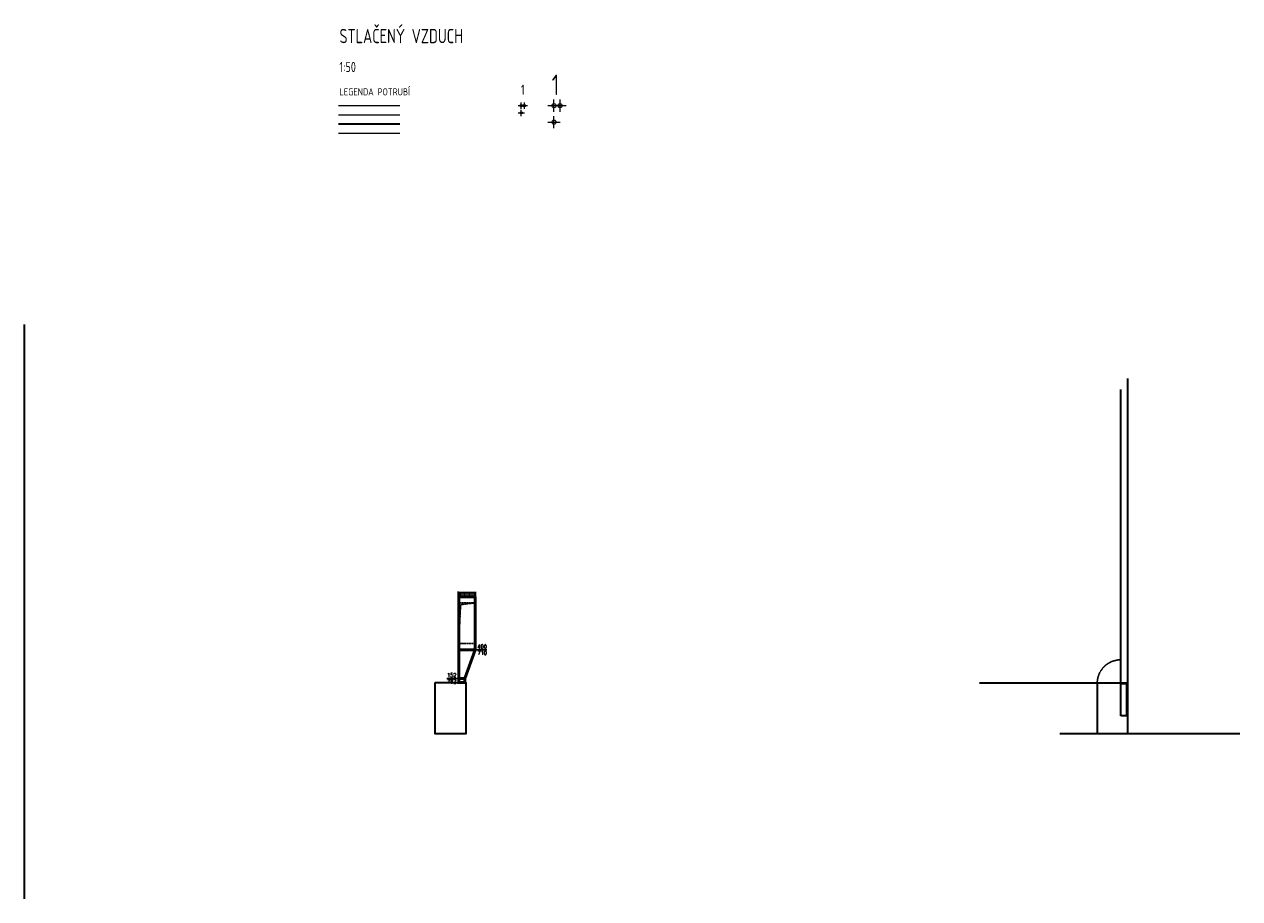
# Model space of a CAD drawing. Header units: millimetres. Extents: x 295996 to 512960, y -33037 to 76497.
# Tile 4 of 256: x 355525 to 385284, y -13095 to 8328. Entities that reach past the tile are written whole.
import ezdxf
from ezdxf.enums import TextEntityAlignment as Align

# ---------------------------------------------------------------- set-up
doc = ezdxf.new("R2010")
doc.units = ezdxf.units.MM
doc.header["$LTSCALE"] = 0.25
for name, pattern in [('ACAD_ISO02W100', [15, 12, -3]), ('DASHDOT', [25.4, 12.7, -6.35, 0, -6.35]), ('DASHED', [19.05, 12.7, -6.35])]:
    doc.linetypes.add(name, pattern=pattern)
doc.layers.get('0').update_dxf_attribs({"lineweight": 20})
for name, color, linetype, lineweight in [('_STL_V_ARMATURY', 7, 'Continuous', 20), ('_STL_V_KONDENZÁT', 84, 'KONDENZÁT', 13), ('_STL_V_POPIS_B', 150, 'Continuous', 35), ('_STL_V_VZDUCH', 162, 'STL_VZDUCH', 13), ('_STL_V_ZAŘ', 53, 'Continuous', 35), ('_VYT_POPIS_B', 150, 'Continuous', 35), ('V-objekty', 11, 'Continuous', 35), ('V-tvarovky', 1, 'Continuous', 50)]:
    doc.layers.add(name, color=color, linetype=linetype, lineweight=lineweight)
doc.layers.add('V-tvarovky-popis', color=7, linetype='Continuous')
doc.styles.get("Standard").update_dxf_attribs({"font": 'simplex.shx', "width": 0.8})
doc.styles.add('Stl_vzduch', font='isocp.shx', dxfattribs={"width": 0.8})
doc.styles.add('Vytápění', font='isocp.shx', dxfattribs={"width": 0.8})
doc.linetypes.add('KONDENZÁT', pattern='A,30,-6.08,["K",Standard,S=5,R=0,X=-2.1,Y=-2.45],-6.08', length=42.16)
doc.linetypes.add('STL_VZDUCH', pattern='A,30,-6.08,["V",Standard,S=5,R=0,X=-2.1,Y=-2.45],-6.08', length=42.16)

# ---------------------------------------------------------------- blocks, each defined once
blk = doc.blocks.new('A$C701322AD')
at = {"layer": '_STL_V_ARMATURY'}
for p, q in [((-150, 0), (300, 0)), ((0, -150), (0, 150)), ((150, -150), (150, 150))]:
    blk.add_line(p, q, dxfattribs=at)
for centre in [(0, 0), (150, 0)]:
    blk.add_circle(centre, 50, dxfattribs=at)
blk = doc.blocks.new('A$C5BC07252')
at = {"layer": '_STL_V_ARMATURY'}
for p, q in [((-75, 0), (150, 0)), ((0, -75), (0, 75)), ((75, -75), (75, 75))]:
    blk.add_line(p, q, dxfattribs=at)
for centre in [(0, 0), (75, 0)]:
    blk.add_circle(centre, 25, dxfattribs=at)
blk = doc.blocks.new('A$C0BF07F07')
at = {"layer": '_STL_V_ARMATURY'}
for p, q in [((-75, 0), (75, 0)), ((0, -75), (0, 75))]:
    blk.add_line(p, q, dxfattribs=at)
blk.add_circle((0, 0), 25, dxfattribs=at)
blk = doc.blocks.new('*U50')
at = {"color": 0, "linetype": 'ByBlock', "lineweight": -2}
for p, q in [((0, 152), (0, 182)), ((100, 152), (0, 152)), ((0, 152), (0, 0)), ((0, 0), (100, 0)), ((0, 0), (0, -30)), ((100, 152), (100, 182)), ((100, 0), (100, 152)), ((100, 0), (100, -30))]:
    blk.add_line(p, q, dxfattribs=at)
blk = doc.blocks.new('*U52', base_point=(700, 0))
at = {"color": 0, "linetype": 'ByBlock', "lineweight": -2}
for p, q in [((0, 0), (0, 30)), ((0, -152), (0, 0)), ((0, 0), (700, 0)), ((0, 0), (0, 0)), ((700, 0), (700, 30)), ((700, 0), (700, 0)), ((700, 0), (700, -400)), ((0, -152), (0, -152)), ((0, -152), (0, -152)), ((700, -400), (0, -152)), ((0, -152), (0, -182)), ((700, -400), (700, -400)), ((700, -400), (700, -430)), ((700, -400), (700, -400))]:
    blk.add_line(p, q, dxfattribs=at)
blk = doc.blocks.new('*U53', base_point=(0, 400))
at = {"color": 0, "linetype": 'ByBlock', "lineweight": -2}
for p, q in [((0, 400), (0, 430)), ((1300, 400), (0, 400)), ((0, 400), (0, 0)), ((1300, 400), (1300, 430)), ((1300, 0), (1300, 400)), ((0, 0), (1300, 0)), ((0, 0), (0, -30)), ((1300, 0), (1300, -30))]:
    blk.add_line(p, q, dxfattribs=at)
blk = doc.blocks.new('*U54')
at = {"color": 2, "linetype": 'DASHED', "lineweight": 25}
for p, q in [((0, 1000), (0, 0)), ((400, 1000), (0, 1000)), ((45, 955), (0, 0)), ((400, 1000), (45, 955)), ((400, 0), (400, 1000)), ((0, 0), (400, 0))]:
    blk.add_line(p, q, dxfattribs=at)
blk = doc.blocks.new('*U55')
at = {"color": 0, "linetype": 'ByBlock', "lineweight": -2}
for points in [[(0, 106), (-30, 106)], [(0, 53), (-30, 53)], [(0, 0), (-30, 0)], [(0, 106), (400, 106)], [(0, 106), (0, 0)], [(0, 0), (400, 0)], [(400, 106), (400, 0)], [(400, 106), (430, 106)], [(400, 0), (430, 0)]]:
    blk.add_lwpolyline(points, dxfattribs=at)
at = {"color": 2, "linetype": 'DASHDOT', "lineweight": 25}
blk.add_lwpolyline([(0, 53), (430, 53)], dxfattribs=at)

msp = doc.modelspace()

# ---------------------------------------------------------------- linework, layer by layer
at = {"layer": '_STL_V_ARMATURY'}
msp.add_line((363220.38889, 5662.00538), (364720.38889, 5662.00538), dxfattribs=at)
at = {"layer": '_STL_V_KONDENZÁT'}
msp.add_line((363220.38889, 6112.00538), (364720.38889, 6112.00538), dxfattribs=at)
at = {"layer": '_STL_V_VZDUCH'}
msp.add_line((363220.38889, 6337.00538), (364720.38889, 6337.00538), dxfattribs=at)
at = {"layer": '_STL_V_ZAŘ'}
for p, q in [((363220.38889, 5887.00538), (364720.38889, 5887.00538)), ((355525.47557, 971.98146), (355525.47557, -13094.73891)), ((382546.85796, -7815.8983), (382546.85796, -351.94863)), ((382372.85796, -7867.51171), (382372.85796, -619.91537)), ((381796.85796, -7815.8983), (378914.48522, -7815.8983)), ((382546.85796, -7815.8983), (381796.85796, -7815.8983)), ((381796.85796, -7815.8983), (381796.85796, -9055.8983)), ((382524.85796, -7832.8983), (382372.85796, -7832.8983)), ((382372.85796, -8614.8983), (382372.85796, -7832.8983)), ((382524.85796, -8614.8983), (382524.85796, -7832.8983)), ((382546.85796, -9055.8983), (382546.85796, -7815.8983)), ((382524.85796, -8614.8983), (382372.85796, -8614.8983)), ((385284.48431, -9055.8983), (380884.48431, -9055.8983)), ((382546.85796, -9055.8983), (381796.85796, -9055.8983))]:
    msp.add_line(p, q, dxfattribs=at)
at = {"layer": '_STL_V_ZAŘ', "linetype": 'ACAD_ISO02W100', "lineweight": 25}
msp.add_line((382370.85796, -7815.8983), (382370.85796, -7241.8983), dxfattribs=at)
at = {"layer": '_STL_V_ZAŘ'}
msp.add_lwpolyline([(365586.86251, -7795.8983), (366336.86251, -7795.8983), (366336.86251, -9055.8983), (365586.86251, -9055.8983)], close=True, dxfattribs=at)
at = {"layer": '_STL_V_ZAŘ', "linetype": 'ACAD_ISO02W100', "lineweight": 25}
msp.add_arc((382370.85796, -7815.8983), 574, 90, 180, dxfattribs=at)
at = {"layer": 'V-tvarovky-popis', "color": 2}
for p, q in [((366562.86251, -6995.8983), (366850.86251, -6995.8983)), ((366162.86251, -7695.8983), (365874.86251, -7695.8983))]:
    msp.add_line(p, q, dxfattribs=at)

# ---------------------------------------------------------------- block references
at = {"layer": '_VYT_POPIS_B'}
for name, p in [('A$C5BC07252', (367694.83063, 6334.0897)), ('A$C701322AD', (368493.06891, 6334.0897)), ('A$C0BF07F07', (367694.83063, 6155.8261))]:
    msp.add_blockref(name, p, dxfattribs=at)
at = {"layer": '_VYT_POPIS_B', "xscale": 2, "yscale": 2, "zscale": 2}
msp.add_blockref('A$C0BF07F07', (368493.06891, 5930.8261), dxfattribs=at)
at = {"layer": 'V-objekty'}
msp.add_blockref('*U55', (366162.86251, -5695.8983), dxfattribs=at)
at = {"layer": 'V-tvarovky'}
for name, p, rotation in [('*U53', (366562.86251, -5695.8983), 270), ('*U52', (366162.86251, -6995.8983), 89.99999999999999), ('*U50', (366162.86251, -7695.8983), 270)]:
    msp.add_blockref(name, p, dxfattribs=dict(at, rotation=rotation))
msp.add_blockref('*U54', (366162.86251, -6845.8983), dxfattribs=at)

# ---------------------------------------------------------------- texts
at = {"layer": '_STL_V_POPIS_B', "style": 'Stl_vzduch', "width": 0.8}
for s, height, p in [('STLAČENÝ VZDUCH', 350, (363241.69287, 7864.38299)), ('1:50', 250, (363241.69287, 7157.64459)), ('LEGENDA POTRUBÍ', 175, (363241.69287, 6584.74156))]:
    msp.add_text(s, height=height, dxfattribs=at).set_placement(p)
at = {"layer": '_STL_V_POPIS_B', "style": 'Vytápění', "width": 0.8}
for height, p in [(250, (367730.77576, 6600.17801)), (500, (368531.29767, 6593.17661))]:
    msp.add_text('1', height=height, dxfattribs=at).set_placement(p, align=Align.CENTER)
at = {"layer": 'V-tvarovky-popis', "color": 3, "width": 0.8}
msp.add_text('400', height=100, dxfattribs=at).set_placement((366850.86251, -6970.8983), align=Align.RIGHT)
msp.add_text('710', height=100, dxfattribs=at).set_placement((366850.86251, -7020.8983), align=Align.TOP_RIGHT)
msp.add_text('782', height=100, dxfattribs=at).set_placement((365874.86251, -7720.8983), align=Align.TOP_LEFT)
msp.add_text('152', height=100, dxfattribs=at).set_placement((365874.86251, -7670.8983))

doc.saveas('drawing.dxf')
